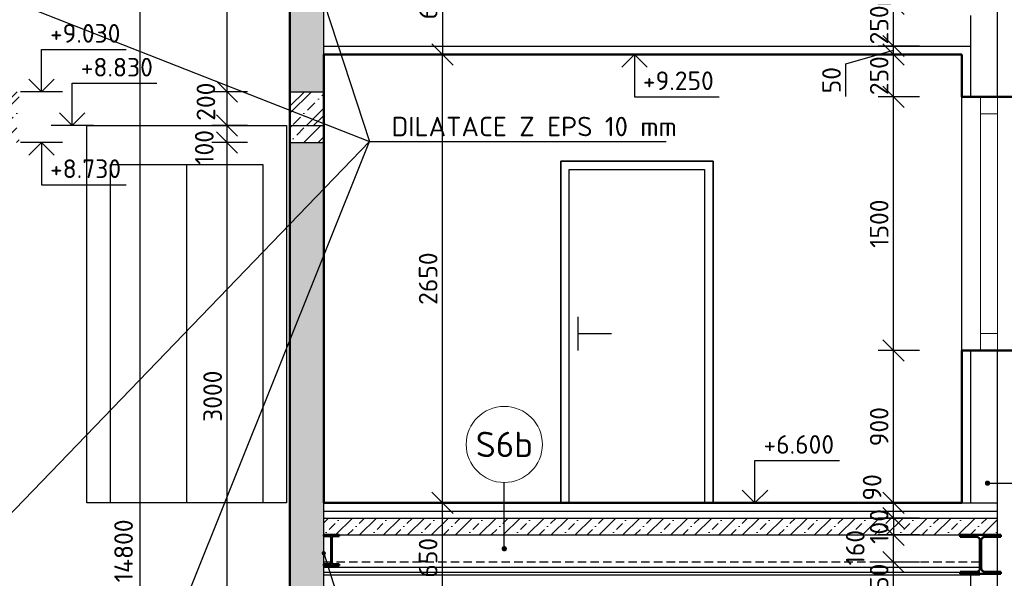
# Model space of a CAD drawing. Header units: millimetres. Extents: x -118752 to 407724, y -73278 to 155058.
# Tile 199 of 256: x 97768 to 103584, y 142936 to 146238. Entities that reach past the tile are written whole.
import ezdxf
from ezdxf.enums import TextEntityAlignment as Align

# ---------------------------------------------------------------- set-up
doc = ezdxf.new("R2010")
doc.units = ezdxf.units.MM
doc.header["$LTSCALE"] = 10
doc.linetypes.add('DASH', pattern=[0.75, 0.5, -0.25])
for name, color, linetype, lineweight in [('CKBUBLINY', 1, 'Continuous', 18), ('CKBUBLINY_POPIS', 3, 'Continuous', 25), ('CKKOTY', 3, 'Continuous', 25), ('CKKOTY_VYS', 3, 'Continuous', 25), ('CKOKNA', 1, 'Continuous', 18), ('CKSTENY_PODROVINOU', 7, 'Continuous', 25), ('CKSTENY_REZ', 6, 'Continuous', 50), ('CKTEXTY_MALE', 3, 'Continuous', 18), ('CSPROFILY_REZY', 4, 'Continuous', 50), ('pohledy', 7, 'Continuous', 25), ('srafy', 7, 'Continuous', 18)]:
    doc.layers.add(name, color=color, linetype=linetype, lineweight=lineweight)
doc.styles.get("Standard").update_dxf_attribs({"font": 'isocpeur.ttf'})
doc.dimstyles.new('CADKON', dxfattribs={"dimscale": 50, "dimtxt": 2.2, "dimasz": 2.5, "dimexe": 1.8, "dimexo": 5, "dimgap": 0.6, "dimtad": 1, "dimrnd": 1, "dimtxsty": 'Standard', "dimblk1": 'OBLIQUE', "dimblk2": 'OBLIQUE', "dimsah": 1, "dimcen": 2.5, "dimadec": 1, "dimazin": 2, "dimtfac": 1, "dimtdec": 4, "dimtix": 1, "dimtmove": 2, "dimatfit": 3, "dimldrblk": 'OPEN30', "dimfxl": 5, "dimfxlon": 1, "dimtolj": 1, "dimarcsym": 0})
doc.dimstyles.new('CADKON$7', dxfattribs={"dimscale": 100, "dimtxt": 2.5, "dimasz": 2.5, "dimexe": 1.8, "dimexo": 5, "dimgap": 0.6, "dimtad": 1, "dimrnd": 1, "dimtxsty": 'Standard', "dimblk1": 'OBLIQUE', "dimblk2": 'OBLIQUE', "dimsah": 1, "dimcen": 2.5, "dimadec": 1, "dimazin": 2, "dimtfac": 1, "dimtdec": 4, "dimtix": 1, "dimtmove": 0, "dimatfit": 3, "dimldrblk": 'DOTSMALL', "dimfxl": 5, "dimfxlon": 1, "dimtfill": 1, "dimtolj": 1, "dimarcsym": 0})

# ---------------------------------------------------------------- blocks, each defined once
blk = doc.blocks.new('_OBLIQUE')
at = {"color": 0, "linetype": 'ByBlock'}
blk.add_line((-0.5, -0.5), (0.5, 0.5), dxfattribs=at)
blk = doc.blocks.new('*D8421')
at = {"layer": 'CKKOTY', "color": 0, "lineweight": -2}
for p, q in [((98264.4, 150182.4), (98569.3, 150182.4)), ((98479.3, 135382.4), (98479.3, 150182.4)), ((98264.4, 135382.4), (98569.3, 135382.4))]:
    blk.add_line(p, q, dxfattribs=at)
at = {"layer": 'Defpoints', "color": 0}
for p in [(97764.4, 150182.4), (98479.3, 150182.4), (97764.4, 135382.4)]:
    blk.add_point(p, dxfattribs=at)
at = {"layer": 'CKKOTY', "color": 0, "lineweight": -2, "xscale": 125, "yscale": 125, "zscale": 125}
for p, rotation in [((98479.3, 150182.4), 90), ((98479.3, 135382.4), 270)]:
    blk.add_blockref('_OBLIQUE', p, dxfattribs=dict(at, rotation=rotation))
at = {"layer": 'CKKOTY', "color": 0, "insert": (98381.9, 143098.2), "char_height": 110, "attachment_point": 5, "rotation": 90}
blk.add_mtext('\\A1;14800', dxfattribs=at)
blk = doc.blocks.new('_Open90')
at = {"color": 0, "lineweight": -2}
for p, q in [((-0.5, 0.5), (0, 0)), ((0, 0), (-1, 0)), ((0, 0), (-0.5, -0.5))]:
    blk.add_line(p, q, dxfattribs=at)
blk = doc.blocks.new('*D8425')
at = {"layer": 'CKKOTY', "color": 0, "lineweight": -2}
for p, q in [((106414.3, 151742.1), (106754.3, 151742.1)), ((106664.3, 136782.4), (106664.3, 151742.1)), ((106414.3, 136782.4), (106754.3, 136782.4))]:
    blk.add_line(p, q, dxfattribs=at)
at = {"layer": 'Defpoints', "color": 0}
for p in [(97444.4, 151742.1), (106664.3, 151742.1), (104664.4, 136782.4)]:
    blk.add_point(p, dxfattribs=at)
at = {"layer": 'CKKOTY', "color": 0, "lineweight": -2, "xscale": 125, "yscale": 125, "zscale": 125}
for p, rotation in [((106664.3, 151742.1), 90), ((106664.3, 136782.4), 270)]:
    blk.add_blockref('_OBLIQUE', p, dxfattribs=dict(at, rotation=rotation))
at = {"layer": 'CKKOTY', "color": 0, "insert": (106579.3, 144262.3), "char_height": 110, "attachment_point": 5, "rotation": 90}
blk.add_mtext('\\A1;14960', dxfattribs=at)
blk = doc.blocks.new('*D8436')
at = {"layer": 'CKKOTY', "color": 0, "lineweight": -2}
for p, q in [((100064.4, 143382.4), (100355.9, 143382.4)), ((100265.9, 142732.4), (100265.9, 143382.4)), ((100064.4, 142732.4), (100355.9, 142732.4))]:
    blk.add_line(p, q, dxfattribs=at)
at = {"layer": 'Defpoints', "color": 0}
for p in [(99564.4, 143382.4), (100265.9, 143382.4), (99564.4, 142732.4)]:
    blk.add_point(p, dxfattribs=at)
at = {"layer": 'CKKOTY', "color": 0, "lineweight": -2, "xscale": 125, "yscale": 125, "zscale": 125}
for p, rotation in [((100265.9, 143382.4), 90), ((100265.9, 142732.4), 270)]:
    blk.add_blockref('_OBLIQUE', p, dxfattribs=dict(at, rotation=rotation))
at = {"layer": 'CKKOTY', "color": 0, "insert": (100180.9, 143057.4), "char_height": 110, "attachment_point": 5, "rotation": 90}
blk.add_mtext('\\A1;650', dxfattribs=at)
blk = doc.blocks.new('*D8439')
at = {"layer": 'CKKOTY', "color": 0, "lineweight": -2}
for p, q in [((100064.4, 146032.4), (100355.9, 146032.4)), ((100265.9, 143382.4), (100265.9, 146032.4)), ((100064.4, 143382.4), (100355.9, 143382.4))]:
    blk.add_line(p, q, dxfattribs=at)
at = {"layer": 'Defpoints', "color": 0}
for p in [(99564.4, 146032.4), (100265.9, 146032.4), (99564.4, 143382.4)]:
    blk.add_point(p, dxfattribs=at)
at = {"layer": 'CKKOTY', "color": 0, "lineweight": -2, "xscale": 125, "yscale": 125, "zscale": 125}
for p, rotation in [((100265.9, 146032.4), 90), ((100265.9, 143382.4), 270)]:
    blk.add_blockref('_OBLIQUE', p, dxfattribs=dict(at, rotation=rotation))
at = {"layer": 'CKKOTY', "color": 0, "insert": (100180.9, 144707.4), "char_height": 110, "attachment_point": 5, "rotation": 90}
blk.add_mtext('\\A1;2650', dxfattribs=at)
blk = doc.blocks.new('*D9168')
at = {"layer": 'CKKOTY', "color": 0, "lineweight": -2}
for p, q in [((103084.4, 143032.4), (102840.2, 143032.4)), ((102930.2, 142782.4), (102930.2, 143032.4)), ((103084.4, 142782.4), (102840.2, 142782.4))]:
    blk.add_line(p, q, dxfattribs=at)
at = {"layer": 'Defpoints', "color": 0}
for p in [(102930.2, 143032.4), (103334.4, 143032.4), (103334.4, 142782.4)]:
    blk.add_point(p, dxfattribs=at)
at = {"layer": 'CKKOTY', "color": 0, "lineweight": -2, "xscale": 125, "yscale": 125, "zscale": 125}
for p, rotation in [((102930.2, 143032.4), 270), ((102930.2, 142782.4), 90)]:
    blk.add_blockref('_OBLIQUE', p, dxfattribs=dict(at, rotation=rotation))
at = {"layer": 'CKKOTY', "color": 0, "insert": (102845.2, 142907.4), "char_height": 110, "attachment_point": 5, "rotation": 90}
blk.add_mtext('\\A1;250', dxfattribs=at)
blk = doc.blocks.new('_Open30')
at = {"color": 0, "lineweight": -2}
for p, q in [((-1, 0.268), (0, 0)), ((0, 0), (-1, -0.268)), ((0, 0), (-1, 0))]:
    blk.add_line(p, q, dxfattribs=at)
blk = doc.blocks.new('*D9169')
at = {"layer": 'CKKOTY', "color": 0, "lineweight": -2}
for p, q in [((103084.4, 143192.4), (102840.2, 143192.4)), ((102930.2, 143032.4), (102930.2, 143192.4)), ((103084.4, 143032.4), (102840.2, 143032.4))]:
    blk.add_line(p, q, dxfattribs=at)
at = {"layer": 'Defpoints', "color": 0}
for p in [(102930.2, 143192.4), (103334.4, 143192.4), (103334.4, 143032.4)]:
    blk.add_point(p, dxfattribs=at)
at = {"layer": 'CKKOTY', "color": 0, "lineweight": -2, "xscale": 125, "yscale": 125, "zscale": 125}
for p, rotation in [((102930.2, 143192.4), 90), ((102930.2, 143032.4), 270)]:
    blk.add_blockref('_OBLIQUE', p, dxfattribs=dict(at, rotation=rotation))
at = {"layer": 'CKKOTY', "color": 0, "insert": (102703.7, 143116.9), "char_height": 110, "attachment_point": 5, "rotation": 90}
blk.add_mtext('\\A1;160', dxfattribs=at)
blk = doc.blocks.new('*D9170')
at = {"layer": 'CKKOTY', "color": 0, "lineweight": -2}
for p, q in [((103084.4, 143382.4), (102840.2, 143382.4)), ((102930.2, 143292.4), (102930.2, 143382.4)), ((103084.4, 143292.4), (102840.2, 143292.4))]:
    blk.add_line(p, q, dxfattribs=at)
at = {"layer": 'Defpoints', "color": 0}
for p in [(102930.2, 143382.4), (103334.4, 143382.4), (103334.4, 143292.4)]:
    blk.add_point(p, dxfattribs=at)
at = {"layer": 'CKKOTY', "color": 0, "lineweight": -2, "xscale": 125, "yscale": 125, "zscale": 125}
for p, rotation in [((102930.2, 143382.4), 90), ((102930.2, 143292.4), 270)]:
    blk.add_blockref('_OBLIQUE', p, dxfattribs=dict(at, rotation=rotation))
at = {"layer": 'CKKOTY', "color": 0, "insert": (102803.5, 143473.6), "char_height": 110, "attachment_point": 5, "rotation": 90}
blk.add_mtext('\\A1;90', dxfattribs=at)
blk = doc.blocks.new('*D9171')
at = {"layer": 'CKKOTY', "color": 0, "lineweight": -2}
for p, q in [((103084.4, 144282.4), (102840.2, 144282.4)), ((102930.2, 143382.4), (102930.2, 144282.4)), ((103084.4, 143382.4), (102840.2, 143382.4))]:
    blk.add_line(p, q, dxfattribs=at)
at = {"layer": 'Defpoints', "color": 0}
for p in [(102930.2, 144282.4), (103334.4, 144282.4), (103334.4, 143382.4)]:
    blk.add_point(p, dxfattribs=at)
at = {"layer": 'CKKOTY', "color": 0, "lineweight": -2, "xscale": 125, "yscale": 125, "zscale": 125}
for p, rotation in [((102930.2, 144282.4), 90), ((102930.2, 143382.4), 270)]:
    blk.add_blockref('_OBLIQUE', p, dxfattribs=dict(at, rotation=rotation))
at = {"layer": 'CKKOTY', "color": 0, "insert": (102845.2, 143832.4), "char_height": 110, "attachment_point": 5, "rotation": 90}
blk.add_mtext('\\A1;900', dxfattribs=at)
blk = doc.blocks.new('*D9172')
at = {"layer": 'CKKOTY', "color": 0, "lineweight": -2}
for p, q in [((103084.4, 145782.4), (102840.2, 145782.4)), ((102930.2, 144282.4), (102930.2, 145782.4)), ((103084.4, 144282.4), (102840.2, 144282.4))]:
    blk.add_line(p, q, dxfattribs=at)
at = {"layer": 'Defpoints', "color": 0}
for p in [(102930.2, 145782.4), (103334.4, 145782.4), (103334.4, 144282.4)]:
    blk.add_point(p, dxfattribs=at)
at = {"layer": 'CKKOTY', "color": 0, "lineweight": -2, "xscale": 125, "yscale": 125, "zscale": 125}
for p, rotation in [((102930.2, 145782.4), 90), ((102930.2, 144282.4), 270)]:
    blk.add_blockref('_OBLIQUE', p, dxfattribs=dict(at, rotation=rotation))
at = {"layer": 'CKKOTY', "color": 0, "insert": (102845.2, 145032.4), "char_height": 110, "attachment_point": 5, "rotation": 90}
blk.add_mtext('\\A1;1500', dxfattribs=at)
blk = doc.blocks.new('*D9173')
at = {"layer": 'CKKOTY', "color": 0, "lineweight": -2}
for p, q in [((103084.4, 146032.4), (102840.2, 146032.4)), ((102930.2, 145782.4), (102930.2, 146032.4)), ((103084.4, 145782.4), (102840.2, 145782.4))]:
    blk.add_line(p, q, dxfattribs=at)
at = {"layer": 'Defpoints', "color": 0}
for p in [(102930.2, 146032.4), (103334.4, 146032.4), (103334.4, 145782.4)]:
    blk.add_point(p, dxfattribs=at)
at = {"layer": 'CKKOTY', "color": 0, "lineweight": -2, "xscale": 125, "yscale": 125, "zscale": 125}
for p, rotation in [((102930.2, 146032.4), 270), ((102930.2, 145782.4), 90)]:
    blk.add_blockref('_OBLIQUE', p, dxfattribs=dict(at, rotation=rotation))
at = {"layer": 'CKKOTY', "color": 0, "insert": (102845.2, 145907.4), "char_height": 110, "attachment_point": 5, "rotation": 90}
blk.add_mtext('\\A1;250', dxfattribs=at)
blk = doc.blocks.new('*D9174')
at = {"layer": 'CKKOTY', "color": 0, "lineweight": -2}
for p, q in [((102648.5, 145976.7), (102930.2, 146057.4)), ((103084.4, 146082.4), (102840.2, 146082.4)), ((102930.2, 146032.4), (102930.2, 146082.4)), ((103084.4, 146032.4), (102840.2, 146032.4)), ((102648.5, 145784.7), (102648.5, 145976.7))]:
    blk.add_line(p, q, dxfattribs=at)
at = {"layer": 'Defpoints', "color": 0}
for p in [(102930.2, 146082.4), (103334.4, 146082.4), (103334.4, 146032.4)]:
    blk.add_point(p, dxfattribs=at)
at = {"layer": 'CKKOTY', "color": 0, "lineweight": -2, "xscale": 125, "yscale": 125, "zscale": 125}
for p, rotation in [((102930.2, 146082.4), 270), ((102930.2, 146032.4), 90)]:
    blk.add_blockref('_OBLIQUE', p, dxfattribs=dict(at, rotation=rotation))
at = {"layer": 'CKKOTY', "color": 0, "insert": (102563.5, 145880.7), "char_height": 110, "attachment_point": 5, "rotation": 90}
blk.add_mtext('\\A1;50', dxfattribs=at)
blk = doc.blocks.new('*D9175')
at = {"layer": 'CKKOTY', "color": 0, "lineweight": -2}
for p, q in [((103084.4, 146332.4), (102840.2, 146332.4)), ((102930.2, 146082.4), (102930.2, 146332.4)), ((103084.4, 146082.4), (102840.2, 146082.4))]:
    blk.add_line(p, q, dxfattribs=at)
at = {"layer": 'Defpoints', "color": 0}
for p in [(102930.2, 146332.4), (103334.4, 146332.4), (103334.4, 146082.4)]:
    blk.add_point(p, dxfattribs=at)
at = {"layer": 'CKKOTY', "color": 0, "lineweight": -2, "xscale": 125, "yscale": 125, "zscale": 125}
for p, rotation in [((102930.2, 146332.4), 270), ((102930.2, 146082.4), 90)]:
    blk.add_blockref('_OBLIQUE', p, dxfattribs=dict(at, rotation=rotation))
at = {"layer": 'CKKOTY', "color": 0, "insert": (102845.2, 146207.4), "char_height": 110, "attachment_point": 5, "rotation": 90}
blk.add_mtext('\\A1;250', dxfattribs=at)
blk = doc.blocks.new('*D9189')
at = {"layer": 'CKKOTY', "color": 0, "lineweight": -2}
for p, q in [((103084.4, 143292.4), (102840.2, 143292.4)), ((102930.2, 143292.4), (102930.2, 143192.4)), ((103084.4, 143192.4), (102840.2, 143192.4))]:
    blk.add_line(p, q, dxfattribs=at)
at = {"layer": 'Defpoints', "color": 0}
for p in [(103334.4, 143292.4), (102930.2, 143192.4), (103334.4, 143192.4)]:
    blk.add_point(p, dxfattribs=at)
at = {"layer": 'CKKOTY', "color": 0, "lineweight": -2, "xscale": 125, "yscale": 125, "zscale": 125}
for p, rotation in [((102930.2, 143292.4), 90), ((102930.2, 143192.4), 270)]:
    blk.add_blockref('_OBLIQUE', p, dxfattribs=dict(at, rotation=rotation))
at = {"layer": 'CKKOTY', "color": 0, "insert": (102845.2, 143242.4), "char_height": 110, "attachment_point": 5, "rotation": 90}
blk.add_mtext('\\A1;100', dxfattribs=at)
blk = doc.blocks.new('*D9208')
at = {"layer": 'CKKOTY', "color": 0, "lineweight": -2}
for p, q in [((100015.9, 146682.4), (100355.9, 146682.4)), ((100265.9, 146682.4), (100265.9, 146032.4)), ((100015.9, 146032.4), (100355.9, 146032.4))]:
    blk.add_line(p, q, dxfattribs=at)
at = {"layer": 'Defpoints', "color": 0}
for p in [(99564.4, 146682.4), (99564.4, 146032.4), (100265.9, 146032.4)]:
    blk.add_point(p, dxfattribs=at)
at = {"layer": 'CKKOTY', "color": 0, "lineweight": -2, "xscale": 125, "yscale": 125, "zscale": 125}
for p, rotation in [((100265.9, 146682.4), 90), ((100265.9, 146032.4), 270)]:
    blk.add_blockref('_OBLIQUE', p, dxfattribs=dict(at, rotation=rotation))
at = {"layer": 'CKKOTY', "color": 0, "insert": (100180.9, 146357.4), "char_height": 110, "attachment_point": 5, "rotation": 90, "bg_fill": 3, "box_fill_scale": 1.1, "bg_fill_color": 256, "bg_fill_true_color": 13158600, "bg_fill_transparency": 0}
blk.add_mtext('\\A1;650', dxfattribs=at)
blk = doc.blocks.new('*D9385')
at = {"layer": 'CKKOTY', "color": 0, "lineweight": -2}
for p, q in [((99114.4, 145512.4), (98902.9, 145512.4)), ((98992.9, 142512.4), (98992.9, 145512.4)), ((99114.4, 142512.4), (98902.9, 142512.4))]:
    blk.add_line(p, q, dxfattribs=at)
at = {"layer": 'Defpoints', "color": 0}
for p in [(98992.9, 145512.4), (99364.4, 145512.4), (99364.4, 142512.4)]:
    blk.add_point(p, dxfattribs=at)
at = {"layer": 'CKKOTY', "color": 0, "lineweight": -2, "xscale": 125, "yscale": 125, "zscale": 125}
for p, rotation in [((98992.9, 145512.4), 90), ((98992.9, 142512.4), 270)]:
    blk.add_blockref('_OBLIQUE', p, dxfattribs=dict(at, rotation=rotation))
at = {"layer": 'CKKOTY', "color": 0, "insert": (98907.9, 144012.4), "char_height": 110, "attachment_point": 5, "rotation": 90}
blk.add_mtext('\\A1;3000', dxfattribs=at)
blk = doc.blocks.new('*D9386')
at = {"layer": 'CKKOTY', "color": 0, "lineweight": -2}
for p, q in [((99114.4, 145612.4), (98902.9, 145612.4)), ((98992.9, 145512.4), (98992.9, 145612.4)), ((99114.4, 145512.4), (98902.9, 145512.4))]:
    blk.add_line(p, q, dxfattribs=at)
at = {"layer": 'Defpoints', "color": 0}
for p in [(98992.9, 145612.4), (99364.4, 145612.4), (99364.4, 145512.4)]:
    blk.add_point(p, dxfattribs=at)
at = {"layer": 'CKKOTY', "color": 0, "lineweight": -2, "xscale": 125, "yscale": 125, "zscale": 125}
for p, rotation in [((98992.9, 145612.4), 90), ((98992.9, 145512.4), 270)]:
    blk.add_blockref('_OBLIQUE', p, dxfattribs=dict(at, rotation=rotation))
at = {"layer": 'CKKOTY', "color": 0, "insert": (98858.6, 145483.2), "char_height": 110, "attachment_point": 5, "rotation": 90}
blk.add_mtext('\\A1;100', dxfattribs=at)
blk = doc.blocks.new('*D9387')
at = {"layer": 'CKKOTY', "color": 0, "lineweight": -2}
for p, q in [((99114.4, 145812.4), (98902.9, 145812.4)), ((98992.9, 145612.4), (98992.9, 145812.4)), ((99114.4, 145612.4), (98902.9, 145612.4))]:
    blk.add_line(p, q, dxfattribs=at)
at = {"layer": 'Defpoints', "color": 0}
for p in [(98992.9, 145812.4), (99364.4, 145812.4), (99364.4, 145612.4)]:
    blk.add_point(p, dxfattribs=at)
at = {"layer": 'CKKOTY', "color": 0, "lineweight": -2, "xscale": 125, "yscale": 125, "zscale": 125}
for p, rotation in [((98992.9, 145812.4), 90), ((98992.9, 145612.4), 270)]:
    blk.add_blockref('_OBLIQUE', p, dxfattribs=dict(at, rotation=rotation))
at = {"layer": 'CKKOTY', "color": 0, "insert": (98868.1, 145753.3), "char_height": 110, "attachment_point": 5, "rotation": 90}
blk.add_mtext('\\A1;200', dxfattribs=at)
blk = doc.blocks.new('*D9388')
at = {"layer": 'CKKOTY', "color": 0, "lineweight": -2}
for p, q in [((99114.4, 148812.4), (98902.9, 148812.4)), ((98992.9, 145812.4), (98992.9, 148812.4)), ((99114.4, 145812.4), (98902.9, 145812.4))]:
    blk.add_line(p, q, dxfattribs=at)
at = {"layer": 'Defpoints', "color": 0}
for p in [(98992.9, 148812.4), (99364.4, 148812.4), (99364.4, 145812.4)]:
    blk.add_point(p, dxfattribs=at)
at = {"layer": 'CKKOTY', "color": 0, "lineweight": -2, "xscale": 125, "yscale": 125, "zscale": 125}
for p, rotation in [((98992.9, 148812.4), 90), ((98992.9, 145812.4), 270)]:
    blk.add_blockref('_OBLIQUE', p, dxfattribs=dict(at, rotation=rotation))
at = {"layer": 'CKKOTY', "color": 0, "insert": (98907.9, 147312.4), "char_height": 110, "attachment_point": 5, "rotation": 90}
blk.add_mtext('\\A1;3000', dxfattribs=at)
blk = doc.blocks.new('*U3386')
at = {"color": 0, "linetype": 'ByBlock', "lineweight": -2}
blk.add_lwpolyline([(-1.5, -1.5), (0, 0), (1.5, -1.5), (0, 0), (0, -5), (10, -5)], dxfattribs=at)
blk = doc.blocks.new('*U9396')
at = {"color": 0, "linetype": 'ByBlock', "lineweight": -2}
blk.add_lwpolyline([(-1.5, 1.5), (0, 0), (1.5, 1.5), (0, 0), (0, 5), (10, 5)], dxfattribs=at)
blk = doc.blocks.new('*U9397')
at = {"color": 0, "linetype": 'ByBlock', "lineweight": -2}
blk.add_lwpolyline([(-1.5, 1.5), (0, 0), (1.5, 1.5), (0, 0), (0, 5), (10, 5)], dxfattribs=at)
blk = doc.blocks.new('*U9401')
at = {"color": 0, "linetype": 'ByBlock', "lineweight": -2}
blk.add_lwpolyline([(-1.5, -1.5), (0, 0), (1.5, -1.5), (0, 0), (0, -5), (10, -5)], dxfattribs=at)
blk = doc.blocks.new('*U3389')
at = {"color": 0, "linetype": 'ByBlock', "lineweight": -2}
blk.add_lwpolyline([(-1.5, 1.5), (0, 0), (1.5, 1.5), (0, 0), (0, 5), (10, 5)], dxfattribs=at)
blk = doc.blocks.new('*U287')
at = {"layer": 'pohledy'}
for p, q in [((450, 2020), (-450, 2020)), ((-450, 2020), (-450, 0)), ((450, 0), (450, 2020)), ((-450, 0), (450, 0))]:
    blk.add_line(p, q, dxfattribs=at)
blk = doc.blocks.new('CK_S_EXT_IPEIPE180')
for p, q in [((-45.5, 90), (45.5, 90)), ((-45.5, 90), (-45.5, 82)), ((-45.5, 82), (-11.65, 82)), ((-2.65, -73), (-2.65, 73)), ((2.65, -73), (2.65, 73)), ((45.5, 82), (11.65, 82)), ((45.5, 90), (45.5, 82)), ((-45.5, -90), (-45.5, -82)), ((-45.5, -82), (-11.65, -82)), ((-45.5, -90), (45.5, -90)), ((45.5, -82), (11.65, -82)), ((45.5, -90), (45.5, -82))]:
    blk.add_line(p, q)
for centre, start, end in [((-11.65, 73), 0, 90), ((11.65, 73), 90, 180), ((-11.65, -73), 270, 0), ((11.65, -73), 180, 270)]:
    blk.add_arc(centre, 9, start, end)
blk = doc.blocks.new('CK_S_EXT_HEAHEA240')
for p, q in [((-120, 115), (120, 115)), ((-120, 115), (-120, 103)), ((-120, 103), (-24.75, 103)), ((-3.75, -82), (-3.75, 82)), ((3.75, -82), (3.75, 82)), ((120, 103), (24.75, 103)), ((120, 115), (120, 103)), ((-120, -115), (-120, -103)), ((-120, -103), (-24.75, -103)), ((-120, -115), (120, -115)), ((120, -103), (24.75, -103)), ((120, -115), (120, -103))]:
    blk.add_line(p, q)
for centre, start, end in [((-24.75, 82), 0, 90), ((24.75, 82), 90, 180), ((-24.75, -82), 270, 0), ((24.75, -82), 180, 270)]:
    blk.add_arc(centre, 21, start, end)
blk = doc.blocks.new('CK_BUBBLE_1_0_0')
at = {"color": 0, "linetype": 'ByBlock', "lineweight": -2}
blk.add_circle((0, 0), 1, dxfattribs=at)

msp = doc.modelspace()

# ---------------------------------------------------------------- hatches: boundary and pattern name
at = {"layer": 'srafy', "transparency": 33554661}
h = msp.add_hatch(dxfattribs=at)
h.set_pattern_fill('BETON-ZELEZOBETON', color=256, scale=30, style=0)
h.set_pattern_definition([(45, (0, 3300), (-106.06602, 106.06602), []), (45, (42.43, 3300), (-106.06602, 106.06602), []), (45, (127.28, 3300), (-63.63961, 148.49242), [60, -30, 0, -30])])
h.paths.add_polyline_path([(99564.387, 145612.436), (99564.387, 145812.436), (99364.387, 145812.436), (99364.387, 145612.436)])
h.paths.add_polyline_path([(97764.387, 145612.436), (97764.387, 145812.436), (97564.387, 145812.436), (97564.387, 145612.436)])
h = msp.add_hatch(dxfattribs=at)
h.set_pattern_fill('BETON-PROSTY', color=256, scale=30, style=0)
h.set_pattern_definition([(45, (0, 3300), (-84.85281, 84.85281), []), (45, (84.85, 3300), (-42.42641, 127.27922), [60, -30, 0, -30])])
h.paths.add_polyline_path([(99564.387, 145612.436), (99364.387, 145612.436), (99364.387, 145512.436), (99564.387, 145512.436)])
h.paths.add_polyline_path([(97764.387, 145612.436), (97564.387, 145612.436), (97564.387, 145512.436), (97764.387, 145512.436)])
h = msp.add_hatch(dxfattribs=at)
h.set_pattern_fill('BETON-PROSTY', color=256, scale=25, style=0)
h.set_pattern_definition([(45, (0, 0), (-70.71068, 70.71068), []), (45, (70.71, 0), (-35.35534, 106.06602), [50, -25, 0, -25])])
h.paths.add_polyline_path([(100630.9, 143292.436), (100630.9, 143192.436), (103324.387, 143192.436), (103544.387, 143192.436), (103544.387, 143292.436)])
h.paths.add_polyline_path([(102621.214, 142995.868), (102621.214, 143237.868), (102786.214, 143237.868), (102786.214, 142995.868)], flags=24)
h.paths.add_polyline_path([(102762.724, 143121.436), (102762.724, 143363.436), (102927.724, 143363.436), (102927.724, 143121.436)], flags=24)
h.paths.add_polyline_path([(100630.9, 143192.436), (100630.9, 143292.436), (99564.387, 143292.436), (99564.387, 143192.436), (99655.387, 143192.436)])

# ---------------------------------------------------------------- linework, layer by layer
at = {"layer": 'CKKOTY_VYS'}
for p, q in [((101649.387, 146032.436), (101149.387, 146032.436)), ((98022.04, 145812.436), (97772.04, 145812.436)), ((98203.798, 145612.436), (97953.798, 145612.436)), ((98022.04, 145512.436), (97772.04, 145512.436)), ((102361.589, 143382.436), (101861.589, 143382.436))]:
    msp.add_line(p, q, dxfattribs=at)
at = {"layer": 'CKOKNA'}
for p, q in [((103444.387, 145682.436), (103444.387, 145782.436)), ((103544.387, 145682.436), (103544.387, 145782.436)), ((103444.387, 144382.436), (103444.387, 145682.436)), ((103544.387, 145682.436), (103444.387, 145682.436)), ((103544.387, 144382.436), (103544.387, 145682.436)), ((103544.387, 144382.436), (103444.387, 144382.436)), ((103444.387, 144382.436), (103444.387, 144282.436)), ((103544.387, 144382.436), (103544.387, 144282.436))]:
    msp.add_line(p, q, dxfattribs=at)
at = {"layer": 'CKSTENY_PODROVINOU'}
for p, q in [((103544.387, 145782.436), (103544.387, 146682.436)), ((103544.387, 145782.436), (103664.387, 145782.436)), ((103544.387, 143382.436), (103544.387, 144282.436)), ((103544.387, 144282.436), (103664.387, 144282.436)), ((103544.387, 142482.436), (103544.387, 143382.436))]:
    msp.add_line(p, q, dxfattribs=at)
at = {"layer": 'CKSTENY_REZ'}
for p, q in [((99364.387, 140082.436), (99364.387, 150182.436)), ((99564.387, 146032.436), (103334.387, 146032.436)), ((99564.387, 143382.436), (99564.387, 146032.436)), ((103334.387, 145782.436), (103334.387, 146032.436)), ((103664.387, 145782.436), (103334.387, 145782.436)), ((103664.387, 144282.436), (103334.387, 144282.436)), ((103334.387, 144282.436), (103334.387, 143382.436)), ((99564.387, 143382.436), (103334.387, 143382.436))]:
    msp.add_line(p, q, dxfattribs=at)
at = {"layer": 'pohledy'}
for p, q in [((99564.387, 146032.436), (99564.387, 146682.436)), ((103384.387, 146262.436), (103384.387, 145782.436)), ((99564.387, 146082.436), (103384.387, 146082.436)), ((99364.387, 145812.436), (99564.387, 145812.436)), ((103334.387, 144282.436), (103334.387, 145782.436)), ((99364.387, 145612.436), (99564.387, 145612.436)), ((99364.387, 145512.436), (99564.387, 145512.436)), ((98754.387, 145382.436), (98754.387, 143382.436)), ((101064.387, 144482.436), (101064.387, 144282.436)), ((101064.387, 144382.436), (101264.387, 144382.436)), ((103384.387, 144282.436), (103384.387, 143382.436)), ((99364.387, 140082.436), (99364.387, 143382.436)), ((99564.387, 140082.436), (99564.387, 143382.436)), ((99564.387, 142732.436), (99564.387, 143382.436)), ((103334.387, 143382.436), (103544.387, 143382.436)), ((99564.387, 143332.436), (103544.387, 143332.436)), ((99564.387, 143292.436), (103544.387, 143292.436)), ((99564.387, 143192.436), (103334.387, 143192.436)), ((99564.387, 143002.436), (103440.637, 143002.436)), ((99564.387, 142972.436), (103440.637, 142972.436)), ((103384.387, 142962.436), (103384.387, 142482.436)), ((99564.387, 142957.436), (103440.637, 142957.436))]:
    msp.add_line(p, q, dxfattribs=at)
at = {"layer": 'pohledy', "linetype": 'DASH', "ltscale": 10}
msp.add_line((99564.387, 143032.436), (103440.637, 143032.436), dxfattribs=at)
at = {"layer": 'pohledy'}
for points in [[(99344.387, 143382.436), (98164.387, 143382.436), (98164.387, 145612.436), (99344.387, 145612.436)], [(99204.387, 143382.436), (98304.387, 143382.436), (98304.387, 145382.436), (99204.387, 145382.436)], [(100964.387, 145402.436), (101864.387, 145402.436), (101864.387, 143382.436), (100964.387, 143382.436)], [(101014.387, 145352.436), (101814.387, 145352.436), (101814.387, 143382.436), (101014.387, 143382.436)]]:
    msp.add_lwpolyline(points, close=True, dxfattribs=at)

# ---------------------------------------------------------------- block references
at = {"layer": 'CKBUBLINY'}
ref = msp.add_blockref('CK_BUBBLE_1_0_0', (100630.9, 143727.541), dxfattribs=dict(at, xscale=225, yscale=225, zscale=225))
ref.add_attrib('NUM1', 'S6b', dxfattribs={"layer": 'CKBUBLINY_POPIS', "height": 150}).set_placement((100630.9, 143727.541), align=Align.MIDDLE_CENTER)
at = {"layer": 'CKKOTY_VYS'}
ref = msp.add_blockref('*U9396', (97897.04, 145812.436), dxfattribs=dict(at, xscale=50, yscale=50, zscale=50))
ref.add_attrib('Výška', '+9.030', (97947.04, 146102.436), dxfattribs={"layer": '0', "color": 0, "linetype": 'ByBlock', "lineweight": -2, "height": 110})
ref = msp.add_blockref('*U9397', (98078.798, 145612.436), dxfattribs=dict(at, xscale=50, yscale=50, zscale=50))
ref.add_attrib('Výška', '+8.830', (98128.798, 145902.436), dxfattribs={"layer": '0', "color": 0, "linetype": 'ByBlock', "lineweight": -2, "height": 110})
ref = msp.add_blockref('*U3386', (101399.387, 146032.436), dxfattribs=dict(at, xscale=50, yscale=50, zscale=50))
ref.add_attrib('Výška', '+9.250', (101449.387, 145822.436), dxfattribs={"layer": '0', "color": 0, "linetype": 'ByBlock', "lineweight": -2, "height": 110})
ref = msp.add_blockref('*U9401', (97897.04, 145512.436), dxfattribs=dict(at, xscale=50, yscale=50, zscale=50))
ref.add_attrib('Výška', '+8.730', (97947.04, 145302.436), dxfattribs={"layer": '0', "color": 0, "linetype": 'ByBlock', "lineweight": -2, "height": 110})
ref = msp.add_blockref('*U3389', (102111.589, 143382.436), dxfattribs=dict(at, xscale=50, yscale=50, zscale=50))
ref.add_attrib('Výška', '+6.600', (102161.589, 143672.436), dxfattribs={"layer": '0', "color": 0, "linetype": 'ByBlock', "lineweight": -2, "height": 110})
at = {"layer": 'CSPROFILY_REZY'}
for name, p in [('CK_S_EXT_IPEIPE180', (99609.887, 143102.436)), ('CK_S_EXT_HEAHEA240', (103444.387, 143077.436))]:
    msp.add_blockref(name, p, dxfattribs=at)
at = {"layer": 'pohledy'}
msp.add_blockref('*U287', (101414.387, 143382.436), dxfattribs=at)

# ---------------------------------------------------------------- texts
at = {"layer": 'CKTEXTY_MALE', "insert": (99964.501, 145549.108), "char_height": 115, "attachment_point": 7}
msp.add_mtext('DILATACE Z EPS 10 mm', dxfattribs=at)

# ---------------------------------------------------------------- dimensions: what is measured, and where the dimension line sits
at = {"layer": 'CKKOTY'}
for base, p1, p2, override, picture, middle in [((106664.261, 151742.065), (104664.387, 136782.436), (97444.387, 151742.065), {"dimscale": 50, "dimexo": 10, "dimldrblk": 'Open90'}, '*D8425', (106579.261, 144262.25)), ((98992.879, 148812.436), (99364.387, 145812.436), (99364.387, 148812.436), {"dimtmove": 2}, '*D9388', (98907.879, 147312.436)), ((102930.224, 146332.436), (103334.387, 146082.436), (103334.387, 146332.436), {"dimtmove": 2}, '*D9175', (102845.224, 146207.436)), ((100265.942, 146032.436), (99564.387, 143382.436), (99564.387, 146032.436), {"dimscale": 50, "dimexo": 10, "dimtmove": 2, "dimldrblk": 'Open90'}, '*D8439', (100180.942, 144707.436)), ((102930.224, 146032.436), (103334.387, 145782.436), (103334.387, 146032.436), {"dimtmove": 2}, '*D9173', (102845.224, 145907.436)), ((102930.224, 145782.436), (103334.387, 144282.436), (103334.387, 145782.436), {"dimtmove": 2}, '*D9172', (102845.224, 145032.436)), ((98992.879, 145512.436), (99364.387, 142512.436), (99364.387, 145512.436), {"dimtmove": 2}, '*D9385', (98907.879, 144012.436)), ((102930.224, 144282.436), (103334.387, 143382.436), (103334.387, 144282.436), {"dimtmove": 2}, '*D9171', (102845.224, 143832.436)), ((100265.942, 143382.436), (99564.387, 142732.436), (99564.387, 143382.436), {"dimscale": 50, "dimexo": 10, "dimtmove": 2, "dimldrblk": 'Open90'}, '*D8436', (100180.942, 143057.436)), ((102930.224, 143032.436), (103334.387, 142782.436), (103334.387, 143032.436), {"dimtmove": 2}, '*D9168', (102845.224, 142907.436))]:
    dim = msp.add_linear_dim(base=base, p1=p1, p2=p2, angle=90, dimstyle='CADKON', override=override, dxfattribs=at)
    dim.commit()
    dim.dimension.update_dxf_attribs({"geometry": picture, "text_midpoint": middle})
for base, p1, p2, override, picture, middle in [((98479.306, 150182.436), (97764.387, 135382.436), (97764.387, 150182.436), {"dimscale": 50, "dimexo": 10, "dimldrblk": 'Open90'}, '*D8421', (98381.89, 143098.237)), ((102930.224, 146082.436), (103334.387, 146032.436), (103334.387, 146082.436), {"dimtmove": 1}, '*D9174', (102648.482, 145946.656)), ((98992.879, 145812.436), (99364.387, 145612.436), (99364.387, 145812.436), {"dimtmove": 2}, '*D9387', (98868.077, 145753.277)), ((98992.879, 145612.436), (99364.387, 145512.436), (99364.387, 145612.436), {"dimtmove": 2}, '*D9386', (98858.602, 145483.236)), ((102930.224, 143382.436), (103334.387, 143292.436), (103334.387, 143382.436), {"dimtmove": 2}, '*D9170', (102803.494, 143473.58)), ((102930.224, 143192.436), (103334.387, 143032.436), (103334.387, 143192.436), {"dimtmove": 2}, '*D9169', (102703.714, 143116.868))]:
    dim = msp.add_linear_dim(base=base, p1=p1, p2=p2, angle=90, dimstyle='CADKON', override=override, dxfattribs=at)
    dim.commit()
    dim.dimension.update_dxf_attribs({"geometry": picture, "text_midpoint": middle, "dimtype": 160})
dim = msp.add_linear_dim(base=(102930.224, 143192.436), p1=(103334.387, 143292.436), p2=(103334.387, 143192.436), angle=90, dimstyle='CADKON', dxfattribs=at)
dim.commit()
dim.dimension.update_dxf_attribs({"geometry": '*D9189', "text_midpoint": (102845.224, 143242.436), "dimtype": 160})

# ---------------------------------------------------------------- leaders
at = {"layer": 'CKBUBLINY'}
for points in [[(100630.9, 143111.102), (100630.9, 143502.541)], [(103485.32, 143498.355), (104079.596, 143498.355)]]:
    msp.add_leader(points, dimstyle='CADKON', override={"dimasz": 2.5, "dimldrblk": 'DotSmall'}, dxfattribs=at)
at = {"layer": 'CKTEXTY_MALE', "annotation_type": 0, "has_hookline": 1, "hookline_direction": 0, "text_width": 1621.5}
for points in [[(97561.889, 143160.182), (99834.501, 145519.108), (99934.501, 145519.108)], [(97561.889, 139840.577), (99834.501, 145519.108), (99934.501, 145519.108)], [(99564.387, 143084.551), (99832.003, 142241.896), (99932.003, 142241.896)]]:
    msp.add_leader(points, dimstyle='CADKON$7', override={"dimscale": 50, "dimtxt": 2.3, "dimasz": 2, "dimfxl": 1, "dimfxlon": 0}, dxfattribs=at)

# ---------------------------------------------------------------- next in the draw order: dimensions: what is measured, and where the dimension line sits
at = {"layer": 'CKKOTY'}
dim = msp.add_linear_dim(base=(100265.942, 146032.436), p1=(99564.387, 146682.436), p2=(99564.387, 146032.436), angle=90, dimstyle='CADKON', override={"dimtfill": 1}, dxfattribs=at)
dim.commit()
dim.dimension.update_dxf_attribs({"geometry": '*D9208', "text_midpoint": (100180.942, 146357.436)})

# ---------------------------------------------------------------- next in the draw order: hatches: boundary and pattern name
at = {"layer": 'srafy'}
h = msp.add_hatch(dxfattribs=at)
h.set_pattern_fill('BETON-PERLITBETON', color=256, scale=25, angle=180, style=0)
h.set_pattern_definition([(225, (0, 0), (70.71068, -70.71068), []), (225, (-70.71, 9e-15), (70.71068, -70.71068), [25, -75]), (315, (-123.74, -17.68), (70.71068, 70.71068), [50, -50]), (180, (-88.39, -53.03), (-70.710678, -70.710678), [35.35534, -106.06602]), (270, (-123.744, -17.68), (70.710678, -70.710678), [35.35534, -106.06602])])
h.paths.add_polyline_path([(99364.387, 138982.436), (99364.387, 136782.436), (99564.387, 136782.436), (99564.387, 138982.436)])
h.paths.add_polyline_path([(99564.387, 139482.436), (99564.387, 139657.436), (99564.387, 139672.436), (99564.387, 139702.436), (99564.387, 139712.436), (99564.387, 139720.436), (99564.387, 139732.436), (99564.387, 139884.436), (99564.387, 139892.436), (99564.387, 139992.436), (99564.387, 140032.436), (99564.387, 140082.436), (99564.387, 142212.436), (99364.387, 142212.436), (99364.387, 140082.436), (99364.387, 139212.436), (99564.387, 139212.436), (99564.387, 139432.436)])
h.paths.add_polyline_path([(99564.387, 142732.436), (99564.387, 142782.436), (99564.387, 142957.436), (99564.387, 142972.436), (99564.387, 143002.436), (99564.387, 143012.436), (99564.387, 143020.436), (99564.387, 143032.436), (99564.387, 143184.436), (99564.387, 143192.436), (99564.387, 143292.436), (99564.387, 143332.436), (99564.387, 143382.436), (99564.387, 144844.18), (99364.387, 144344.444), (99364.387, 142512.436), (99564.387, 142512.436)])
h.paths.add_polyline_path([(99564.387, 144844.18), (99564.387, 145238.735), (99364.387, 145031.139), (99364.387, 144344.444)])
h.paths.add_polyline_path([(99564.387, 145238.735), (99564.387, 145512.436), (99364.387, 145512.436), (99364.387, 145031.139)])
h.paths.add_polyline_path([(99564.387, 146257.436), (99564.387, 146272.436), (99564.387, 146302.436), (99564.387, 146312.436), (99564.387, 146320.436), (99564.387, 146332.436), (99564.387, 146484.436), (99564.387, 146492.436), (99564.387, 146592.436), (99564.387, 146632.436), (99564.387, 146682.436), (99564.387, 148812.436), (99364.387, 148812.436), (99364.387, 145812.436), (99564.387, 145812.436), (99564.387, 146032.436), (99564.387, 146082.436)])

# ---------------------------------------------------------------- next in the draw order: leaders
at = {"layer": 'CKTEXTY_MALE', "annotation_type": 0, "has_hookline": 1, "hookline_direction": 0, "text_width": 1621.5}
for points in [[(97564.387, 146411.261), (99834.501, 145519.108), (99934.501, 145519.108)], [(99566.885, 146335.631), (99834.501, 145519.108), (99934.501, 145519.108)]]:
    msp.add_leader(points, dimstyle='CADKON$7', override={"dimscale": 50, "dimtxt": 2.3, "dimasz": 2, "dimfxl": 1, "dimfxlon": 0}, dxfattribs=at)

doc.saveas('drawing.dxf')
